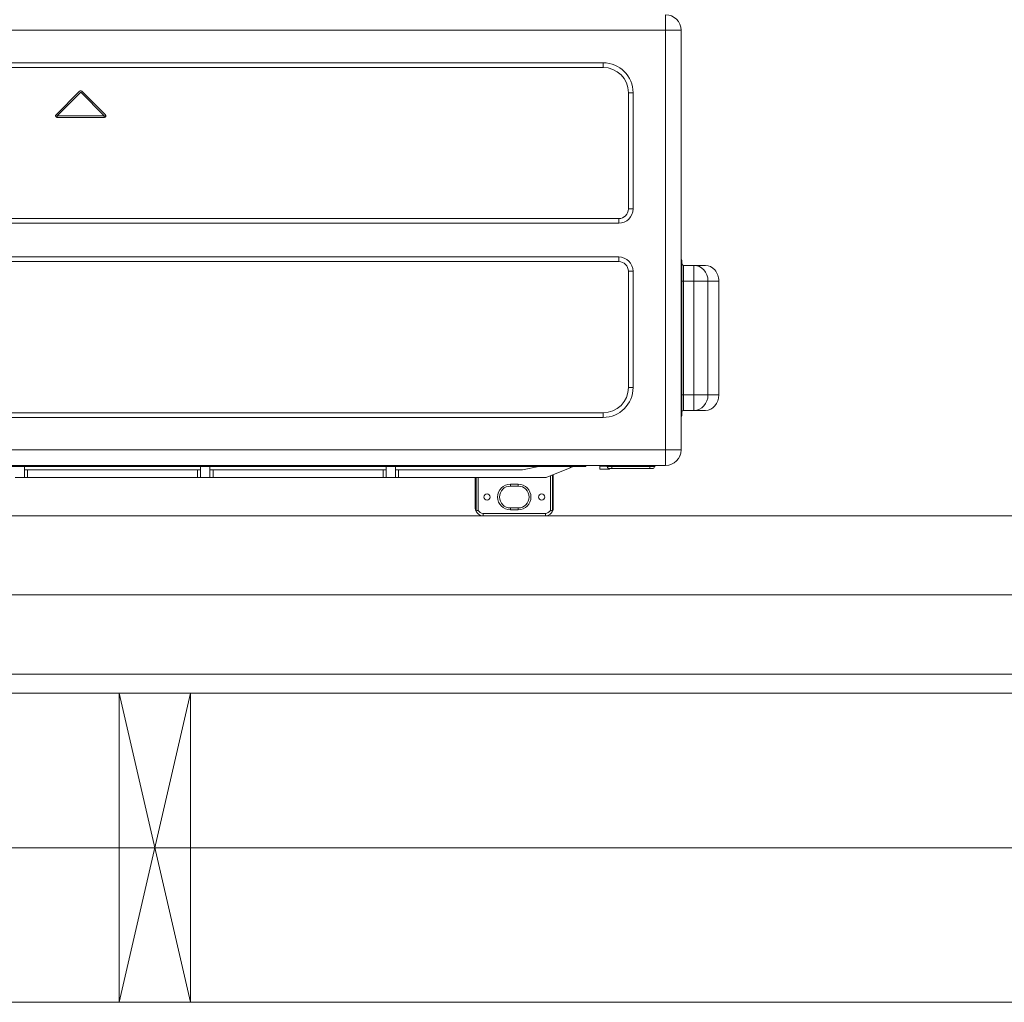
# Model space of a CAD drawing. Header units: inches. Extents: x 0 to 77643, y -44170 to 0.
# Tile 136 of 159: x 72469 to 72531, y -37855 to -37793. Entities that reach past the tile are written whole.
import ezdxf

# ---------------------------------------------------------------- set-up
doc = ezdxf.new("R2010")
doc.units = ezdxf.units.IN
doc.header["$MEASUREMENT"] = 0
doc.linetypes.add('DASHDOT', pattern=[1, 0.5, -0.25, 0, -0.25])
doc.layers.get('0').update_dxf_attribs({"lineweight": 0})
doc.layers.get('Defpoints').update_dxf_attribs({"lineweight": 0})
for name, color, linetype, lineweight in [('p--klimatyzator', 30, 'Continuous', 15), ('p--konst-słupy', 3, 'Continuous', 20), ('p--ocieplenie w.wew.', 53, 'Continuous', 0), ('p--ocieplenie-w.zew', 77, 'Continuous', 0), ('p--osie konstr', 1, 'DASHDOT', 15), ('p--wymiary-1-50', 5, 'Continuous', 0), ('p--ściana szkielet', 3, 'Continuous', 0)]:
    doc.layers.add(name, color=color, linetype=linetype, lineweight=lineweight)
doc.styles.add('1-50', font='arial.ttf', dxfattribs={"width": 0.75, "height": 12.5})
doc.linetypes.add('BATTING', pattern='A,0.0001,-0.1,[134,ltypeshp.shx,S=0.1,R=0,X=-0.1,Y=0],-0.2,[134,ltypeshp.shx,S=0.1,R=180,X=0.1,Y=0],-0.1', length=0.4001)
doc.dimstyles.new('1-50', dxfattribs={"dimtxt": 12.5, "dimasz": 5, "dimexe": 5, "dimexo": 5, "dimgap": 0.09, "dimtad": 0, "dimdsep": 46, "dimtxsty": '1-50', "dimblk": 'OBLIQUE', "dimcen": 0.09, "dimadec": 0, "dimazin": 0, "dimtfac": 1, "dimtdec": 4, "dimtix": 1, "dimtofl": 0, "dimtmove": 2, "dimatfit": 3, "dimldrblk": 'OBLIQUE', "dimfxl": 5, "dimfxlon": 1, "dimtvp": 0.8, "dimtolj": 1, "dimtzin": 0, "dimarcsym": 0})

# ---------------------------------------------------------------- blocks, each defined once
blk = doc.blocks.new('_OBLIQUE')
at = {"color": 0, "linetype": 'ByBlock', "lineweight": -2}
for p, q in [((-0.5, -0.5), (0.5, 0.5)), ((0, 0), (0, 0))]:
    blk.add_line(p, q, dxfattribs=at)
blk = doc.blocks.new('*D1955')
at = {"layer": 'Defpoints', "color": 0}
for p in [(72820.871, -37664.812), (72330.221, -37840.119), (72820.871, -37840.119)]:
    blk.add_point(p, dxfattribs=at)
at = {"layer": 'p--wymiary-1-50', "color": 0, "linetype": 'Continuous', "lineweight": -2}
for p, q in [((72330.221, -37669.812), (72330.221, -37659.812)), ((72820.871, -37669.812), (72820.871, -37659.812)), ((72330.221, -37664.812), (72820.871, -37664.812))]:
    blk.add_line(p, q, dxfattribs=at)
at = {"layer": 'p--wymiary-1-50', "color": 0, "lineweight": -2, "xscale": 5, "yscale": 5, "zscale": 5, "rotation": 180}
blk.add_blockref('_OBLIQUE', (72330.221, -37664.812), dxfattribs=at)
at = {"layer": 'p--wymiary-1-50', "color": 0, "lineweight": -2, "xscale": 5, "yscale": 5, "zscale": 5}
blk.add_blockref('_OBLIQUE', (72820.871, -37664.812), dxfattribs=at)
at = {"layer": 'p--wymiary-1-50', "color": 0, "linetype": 'Continuous', "ltscale": 12, "insert": (72575.546, -37654.602), "char_height": 12.5, "attachment_point": 5, "style": '1-50'}
blk.add_mtext('\\A1;490.65', dxfattribs=at)
blk = doc.blocks.new('*D1956')
at = {"layer": 'Defpoints', "color": 0}
for p in [(72820.871, -37643.654), (71620.871, -37840.119), (72820.871, -37840.119)]:
    blk.add_point(p, dxfattribs=at)
at = {"layer": 'p--wymiary-1-50', "color": 0, "linetype": 'Continuous', "lineweight": -2}
for p, q in [((71620.871, -37648.654), (71620.871, -37638.654)), ((72820.871, -37648.654), (72820.871, -37638.654)), ((71620.871, -37643.654), (72820.871, -37643.654))]:
    blk.add_line(p, q, dxfattribs=at)
at = {"layer": 'p--wymiary-1-50', "color": 0, "lineweight": -2, "xscale": 5, "yscale": 5, "zscale": 5, "rotation": 180}
blk.add_blockref('_OBLIQUE', (71620.871, -37643.654), dxfattribs=at)
at = {"layer": 'p--wymiary-1-50', "color": 0, "lineweight": -2, "xscale": 5, "yscale": 5, "zscale": 5}
blk.add_blockref('_OBLIQUE', (72820.871, -37643.654), dxfattribs=at)
at = {"layer": 'p--wymiary-1-50', "color": 0, "linetype": 'Continuous', "ltscale": 12, "insert": (72220.871, -37633.444), "char_height": 12.5, "attachment_point": 5, "style": '1-50'}
blk.add_mtext('\\A1;1200', dxfattribs=at)
blk = doc.blocks.new('*D1972')
at = {"layer": 'Defpoints', "color": 0}
for p in [(72878.438, -37844.821), (72914.83, -37844.821), (72436.421, -38105.971)]:
    blk.add_point(p, dxfattribs=at)
at = {"layer": 'p--wymiary-1-50', "color": 0, "linetype": 'Continuous', "lineweight": -2}
for p, q in [((72909.83, -37844.821), (72919.83, -37844.821)), ((72914.83, -38105.971), (72914.83, -37844.821)), ((72909.83, -38105.971), (72919.83, -38105.971))]:
    blk.add_line(p, q, dxfattribs=at)
at = {"layer": 'p--wymiary-1-50', "color": 0, "lineweight": -2, "xscale": 5, "yscale": 5, "zscale": 5}
for p, rotation in [((72914.83, -37844.821), 90), ((72914.83, -38105.971), 270)]:
    blk.add_blockref('_OBLIQUE', p, dxfattribs=dict(at, rotation=rotation))
at = {"layer": 'p--wymiary-1-50', "color": 0, "linetype": 'Continuous', "ltscale": 12, "insert": (72904.62, -37975.396), "char_height": 12.5, "attachment_point": 5, "rotation": 90, "style": '1-50'}
blk.add_mtext('\\A1;261.15', dxfattribs=at)
blk = doc.blocks.new('ukł.słupów')
for p, q in [((843.35, 662), (847.85, 642.5)), ((847.85, 662), (843.35, 642.5))]:
    blk.add_line(p, q)
blk.add_lwpolyline([(847.85, 662), (847.85, 642.5), (843.35, 642.5), (843.35, 662)], close=True)
blk = doc.blocks.new('A$C66B7A719')
at = {"layer": 'p--klimatyzator', "linetype": 'Continuous'}
for p, q in [((86.496, 30.63), (86.496, 31.614)), ((86.496, 30.63), (12.677, 30.63)), ((86.496, 4.154), (86.496, 30.63)), ((87.48, 30.63), (87.48, 27.632)), ((87.482, 30.63), (87.48, 30.63)), ((87.482, 30.63), (87.482, 29.075)), ((87.48, 29.057), (87.48, 29.094)), ((87.48, 29.094), (87.48, 29.094)), ((87.48, 29.055), (87.48, 29.057)), ((87.48, 28.856), (87.48, 28.858)), ((87.48, 28.809), (87.48, 28.856)), ((87.48, 28.809), (87.48, 28.809)), ((87.482, 28.839), (87.482, 4.154)), ((34.626, 28.583), (82.559, 28.583)), ((82.559, 28.288), (34.626, 28.288)), ((82.559, 28.288), (82.559, 28.583)), ((87.48, 27.435), (87.48, 7.452)), ((48.032, 25.306), (49.517, 26.791)), ((49.586, 26.721), (48.102, 25.236)), ((51.071, 25.236), (49.586, 26.721)), ((49.656, 26.791), (51.141, 25.306)), ((84.153, 26.693), (84.449, 26.693)), ((84.153, 19.36), (84.153, 26.693)), ((84.449, 26.693), (84.449, 19.36)), ((48.003, 25.236), (48.003, 25.236)), ((48.102, 25.236), (48.102, 25.138)), ((48.102, 25.236), (51.071, 25.236)), ((48.102, 25.138), (48.102, 25.138)), ((51.071, 25.138), (48.102, 25.138)), ((51.071, 25.138), (48.102, 25.138)), ((51.071, 25.236), (51.071, 25.138)), ((51.071, 25.138), (51.071, 25.138)), ((51.17, 25.236), (51.17, 25.236)), ((84.449, 19.36), (84.153, 19.36)), ((34.626, 18.75), (83.543, 18.75)), ((83.543, 18.455), (83.543, 18.75)), ((83.543, 18.455), (34.626, 18.455)), ((83.543, 16.329), (34.626, 16.329)), ((83.543, 16.034), (83.543, 16.329)), ((83.543, 16.034), (34.626, 16.034)), ((87.532, 16.041), (87.532, 14.909)), ((87.63, 15.795), (87.63, 14.811)), ((87.63, 15.795), (88.283, 15.795)), ((88.283, 15.795), (89.022, 15.795)), ((88.283, 15.795), (88.283, 14.811)), ((84.153, 8.091), (84.153, 15.423)), ((84.449, 15.423), (84.153, 15.423)), ((84.449, 8.091), (84.449, 15.423)), ((87.532, 14.909), (87.482, 14.909)), ((87.532, 14.909), (87.532, 7.527)), ((87.63, 14.811), (87.532, 14.811)), ((88.283, 14.811), (87.63, 14.811)), ((87.63, 14.811), (87.63, 7.626)), ((88.283, 7.626), (88.283, 14.811)), ((88.283, 14.811), (89.175, 14.811)), ((89.175, 14.811), (89.175, 7.626)), ((89.858, 14.811), (89.175, 14.811)), ((89.858, 14.811), (89.867, 14.811)), ((89.858, 7.626), (89.858, 14.811)), ((89.867, 7.626), (89.867, 14.811)), ((84.449, 8.091), (84.153, 8.091)), ((87.532, 7.527), (87.482, 7.527)), ((87.63, 7.626), (87.532, 7.626)), ((87.532, 7.527), (87.532, 6.395)), ((87.63, 7.626), (87.63, 6.641)), ((87.63, 7.626), (88.283, 7.626)), ((88.283, 7.626), (89.175, 7.626)), ((88.283, 7.626), (88.283, 6.641)), ((89.175, 7.626), (89.858, 7.626)), ((89.858, 7.626), (89.867, 7.626)), ((87.48, 7.254), (87.48, 4.154)), ((34.626, 6.496), (82.559, 6.496)), ((82.559, 6.201), (82.559, 6.496)), ((88.283, 6.641), (87.63, 6.641)), ((89.022, 6.641), (88.283, 6.641)), ((34.626, 6.201), (82.559, 6.201)), ((12.677, 4.154), (86.496, 4.154)), ((86.496, 3.169), (86.496, 4.154)), ((87.48, 4.154), (87.48, 4.153)), ((87.48, 4.154), (87.482, 4.154)), ((86.496, 3.169), (12.677, 3.169)), ((13.661, 3.169), (85.512, 3.169)), ((81.464, 3.1), (81.464, 3.169)), ((82.345, 3.169), (82.345, 3.124)), ((82.345, 3.124), (82.813, 3.124)), ((82.345, 2.946), (82.345, 3.124)), ((83.112, 3.169), (83.112, 3.104)), ((86.496, 3.169), (85.512, 3.169)), ((85.514, 3.169), (85.514, 3.104)), ((86.496, 3.169), (86.496, 3.169)), ((31.808, 3.1), (81.464, 3.1)), ((46.031, 3.1), (46.031, 2.411)), ((46.031, 2.904), (46.228, 2.904)), ((46.228, 2.904), (46.228, 2.411)), ((46.228, 2.904), (56.956, 2.904)), ((56.956, 2.411), (56.956, 2.904)), ((56.956, 2.904), (57.153, 2.904)), ((57.153, 2.411), (57.153, 3.1)), ((57.743, 3.1), (57.743, 2.411)), ((57.743, 2.904), (57.94, 2.904)), ((57.94, 2.904), (57.94, 2.411)), ((57.94, 2.904), (68.669, 2.904)), ((68.669, 2.411), (68.669, 2.904)), ((68.669, 2.904), (68.866, 2.904)), ((68.866, 2.411), (68.866, 3.1)), ((69.456, 3.1), (69.456, 2.411)), ((69.456, 2.904), (69.653, 2.904)), ((69.653, 2.904), (69.653, 2.411)), ((69.653, 2.904), (77.478, 2.904)), ((78.5, 3.1), (77.478, 2.904)), ((78.954, 2.411), (80.48, 3.022)), ((79.227, 0.336), (79.227, 2.52)), ((79.361, 2.574), (79.361, 0.307)), ((79.389, 0.346), (79.389, 2.586)), ((79.412, 2.595), (79.412, 0.492)), ((80.48, 3.022), (80.48, 3.1)), ((80.677, 3.1), (80.48, 3.022)), ((82.345, 2.946), (82.969, 2.946)), ((83.112, 3.104), (82.819, 3.104)), ((82.969, 2.946), (82.969, 2.973)), ((82.975, 2.972), (83.112, 2.972)), ((85.514, 3.104), (83.112, 3.104)), ((83.112, 3.104), (83.112, 2.972)), ((85.514, 2.972), (83.112, 2.972)), ((85.807, 3.104), (85.514, 3.104)), ((85.514, 2.972), (85.514, 3.104)), ((85.514, 2.972), (85.652, 2.972)), ((46.031, 2.411), (45.44, 2.411)), ((46.228, 2.411), (46.031, 2.411)), ((46.228, 2.411), (56.956, 2.411)), ((57.153, 2.411), (56.956, 2.411)), ((57.743, 2.411), (57.153, 2.411)), ((57.94, 2.411), (57.743, 2.411)), ((57.94, 2.411), (68.669, 2.411)), ((68.866, 2.411), (68.669, 2.411)), ((69.456, 2.411), (68.866, 2.411)), ((69.653, 2.411), (69.456, 2.411)), ((69.653, 2.411), (78.954, 2.411)), ((74.49, 0.492), (74.49, 2.412)), ((74.513, 2.412), (74.513, 0.346)), ((74.541, 0.307), (74.541, 2.411)), ((74.675, 2.411), (74.675, 0.336)), ((76.705, 1.988), (77.197, 1.988)), ((76.705, 1.87), (76.705, 1.988)), ((77.197, 1.87), (76.705, 1.87)), ((77.197, 1.988), (77.197, 1.87)), ((74.982, 0.148), (78.919, 0.148)), ((74.982, 0.148), (74.982, 0)), ((78.919, 0), (74.982, 0)), ((76.705, 0.492), (77.197, 0.492)), ((76.705, 0.492), (76.705, 0.374)), ((77.197, 0.374), (76.705, 0.374)), ((77.197, 0.374), (77.197, 0.492)), ((78.919, 0.148), (78.919, 0))]:
    blk.add_line(p, q, dxfattribs=at)
at = {"layer": 'p--klimatyzator', "linetype": 'Continuous', "flags": 128}
for points in [[(87.48, 28.856), (87.481, 28.855), (87.481, 28.854), (87.481, 28.853), (87.481, 28.852), (87.482, 28.851), (87.482, 28.85), (87.482, 28.849), (87.482, 28.848), (87.482, 28.847), (87.482, 28.846), (87.482, 28.845), (87.482, 28.844), (87.482, 28.842), (87.482, 28.841), (87.482, 28.84), (87.482, 28.839)], [(87.482, 29.075), (87.482, 29.074), (87.482, 29.073), (87.482, 29.072), (87.482, 29.071), (87.482, 29.07), (87.482, 29.068), (87.482, 29.067), (87.482, 29.066), (87.482, 29.065), (87.482, 29.064), (87.482, 29.063), (87.481, 29.062), (87.481, 29.061), (87.481, 29.06), (87.481, 29.059), (87.481, 29.058)], [(87.48, 27.632), (87.48, 27.628), (87.48, 27.624), (87.48, 27.621), (87.48, 27.617), (87.48, 27.613), (87.48, 27.609), (87.48, 27.605), (87.48, 27.601), (87.48, 27.598), (87.48, 27.594), (87.48, 27.59), (87.48, 27.586), (87.48, 27.582), (87.48, 27.578), (87.48, 27.574), (87.48, 27.57), (87.48, 27.566), (87.48, 27.562), (87.48, 27.558), (87.48, 27.554), (87.48, 27.55), (87.48, 27.546), (87.48, 27.541), (87.48, 27.537), (87.48, 27.533), (87.48, 27.529), (87.48, 27.525), (87.48, 27.521), (87.48, 27.517), (87.48, 27.513), (87.48, 27.509), (87.48, 27.505), (87.48, 27.501), (87.48, 27.497), (87.48, 27.493), (87.48, 27.489), (87.48, 27.485), (87.48, 27.481), (87.48, 27.477), (87.48, 27.473), (87.48, 27.469), (87.48, 27.465), (87.48, 27.461), (87.48, 27.457), (87.48, 27.454), (87.48, 27.45), (87.48, 27.446), (87.48, 27.442), (87.48, 27.438), (87.48, 27.435)], [(87.48, 7.452), (87.48, 7.448), (87.48, 7.444), (87.48, 7.44), (87.48, 7.436), (87.48, 7.433), (87.48, 7.429), (87.48, 7.425), (87.48, 7.421), (87.48, 7.417), (87.48, 7.413), (87.48, 7.409), (87.48, 7.405), (87.48, 7.401), (87.48, 7.397), (87.48, 7.393), (87.48, 7.389), (87.48, 7.385), (87.48, 7.381), (87.48, 7.377), (87.48, 7.373), (87.48, 7.369), (87.48, 7.365), (87.48, 7.361), (87.48, 7.357), (87.48, 7.353), (87.48, 7.349), (87.48, 7.345), (87.48, 7.341), (87.48, 7.337), (87.48, 7.333), (87.48, 7.329), (87.48, 7.325), (87.48, 7.321), (87.48, 7.317), (87.48, 7.313), (87.48, 7.309), (87.48, 7.305), (87.48, 7.301), (87.48, 7.297), (87.48, 7.293), (87.48, 7.289), (87.48, 7.285), (87.48, 7.281), (87.48, 7.277), (87.48, 7.273), (87.48, 7.269), (87.48, 7.266), (87.48, 7.262), (87.48, 7.258), (87.48, 7.254)], [(74.513, 0.346), (74.512, 0.348), (74.511, 0.351), (74.51, 0.354), (74.509, 0.357), (74.508, 0.36), (74.508, 0.363), (74.507, 0.366), (74.506, 0.369), (74.505, 0.372), (74.505, 0.375), (74.504, 0.378), (74.503, 0.38), (74.503, 0.383), (74.502, 0.386), (74.501, 0.389), (74.501, 0.392), (74.5, 0.395), (74.499, 0.398), (74.499, 0.401), (74.498, 0.404), (74.498, 0.407), (74.497, 0.41), (74.497, 0.413), (74.496, 0.416), (74.496, 0.418), (74.495, 0.421), (74.495, 0.424), (74.495, 0.427), (74.494, 0.43), (74.494, 0.433), (74.494, 0.436), (74.493, 0.439), (74.493, 0.442), (74.493, 0.445), (74.492, 0.448), (74.492, 0.451), (74.492, 0.454), (74.492, 0.457), (74.491, 0.46), (74.491, 0.463), (74.491, 0.466), (74.491, 0.468), (74.491, 0.471), (74.491, 0.474), (74.491, 0.477), (74.49, 0.48), (74.49, 0.483), (74.49, 0.486), (74.49, 0.489), (74.49, 0.492)], [(74.513, 0.345), (74.513, 0.344), (74.514, 0.342), (74.514, 0.341), (74.515, 0.34), (74.515, 0.339), (74.515, 0.337), (74.516, 0.336), (74.516, 0.335), (74.517, 0.334), (74.517, 0.333), (74.518, 0.331), (74.518, 0.33), (74.519, 0.329), (74.519, 0.328), (74.52, 0.327), (74.52, 0.326), (74.521, 0.325), (74.521, 0.324), (74.522, 0.323), (74.522, 0.322), (74.523, 0.321), (74.523, 0.32), (74.524, 0.319), (74.524, 0.318), (74.525, 0.317), (74.526, 0.316), (74.526, 0.316), (74.527, 0.314), (74.529, 0.313), (74.53, 0.311), (74.531, 0.31), (74.532, 0.309), (74.534, 0.308), (74.535, 0.308), (74.536, 0.307), (74.538, 0.307), (74.539, 0.307), (74.54, 0.307)], [(74.675, 0.336), (74.672, 0.335), (74.669, 0.335), (74.665, 0.334), (74.662, 0.333), (74.659, 0.332), (74.655, 0.332), (74.652, 0.331), (74.649, 0.33), (74.645, 0.329), (74.642, 0.329), (74.639, 0.328), (74.636, 0.327), (74.632, 0.326), (74.629, 0.326), (74.626, 0.325), (74.623, 0.324), (74.62, 0.324), (74.617, 0.323), (74.614, 0.322), (74.611, 0.322), (74.608, 0.321), (74.605, 0.32), (74.602, 0.32), (74.599, 0.319), (74.596, 0.318), (74.593, 0.318), (74.59, 0.317), (74.588, 0.317), (74.585, 0.316), (74.582, 0.315), (74.58, 0.315), (74.577, 0.314), (74.575, 0.314), (74.572, 0.313), (74.57, 0.313), (74.567, 0.312), (74.565, 0.312), (74.563, 0.311), (74.561, 0.311), (74.559, 0.311), (74.557, 0.31), (74.555, 0.31), (74.553, 0.309), (74.551, 0.309), (74.549, 0.309), (74.547, 0.308), (74.546, 0.308), (74.544, 0.308), (74.542, 0.307), (74.541, 0.307)], [(79.227, 0.336), (79.23, 0.335), (79.233, 0.335), (79.237, 0.334), (79.24, 0.333), (79.243, 0.332), (79.247, 0.332), (79.25, 0.331), (79.253, 0.33), (79.257, 0.329), (79.26, 0.329), (79.263, 0.328), (79.266, 0.327), (79.27, 0.326), (79.273, 0.326), (79.276, 0.325), (79.279, 0.324), (79.282, 0.324), (79.285, 0.323), (79.288, 0.322), (79.291, 0.322), (79.294, 0.321), (79.297, 0.32), (79.3, 0.32), (79.303, 0.319), (79.306, 0.318), (79.309, 0.318), (79.312, 0.317), (79.314, 0.317), (79.317, 0.316), (79.32, 0.315), (79.322, 0.315), (79.325, 0.314), (79.327, 0.314), (79.33, 0.313), (79.332, 0.313), (79.335, 0.312), (79.337, 0.312), (79.339, 0.311), (79.341, 0.311), (79.343, 0.311), (79.345, 0.31), (79.347, 0.31), (79.349, 0.309), (79.351, 0.309), (79.353, 0.309), (79.355, 0.308), (79.356, 0.308), (79.358, 0.308), (79.359, 0.307), (79.361, 0.307)], [(79.361, 0.307), (79.362, 0.307), (79.364, 0.307), (79.365, 0.307), (79.366, 0.307), (79.368, 0.308), (79.369, 0.309), (79.37, 0.31), (79.372, 0.311), (79.373, 0.312), (79.374, 0.313), (79.375, 0.315), (79.376, 0.316), (79.376, 0.316), (79.377, 0.317), (79.378, 0.318), (79.378, 0.319), (79.379, 0.32), (79.379, 0.321), (79.38, 0.322), (79.38, 0.323), (79.381, 0.324), (79.381, 0.325), (79.382, 0.326), (79.382, 0.327), (79.383, 0.328), (79.383, 0.329), (79.384, 0.33), (79.384, 0.331), (79.385, 0.333), (79.385, 0.334), (79.386, 0.335), (79.386, 0.336), (79.387, 0.337), (79.387, 0.339), (79.387, 0.34), (79.388, 0.341), (79.388, 0.342), (79.389, 0.344), (79.389, 0.345)], [(79.412, 0.492), (79.412, 0.489), (79.412, 0.486), (79.412, 0.483), (79.411, 0.48), (79.411, 0.477), (79.411, 0.474), (79.411, 0.471), (79.411, 0.468), (79.411, 0.466), (79.411, 0.463), (79.411, 0.46), (79.41, 0.457), (79.41, 0.454), (79.41, 0.451), (79.41, 0.448), (79.409, 0.445), (79.409, 0.442), (79.409, 0.439), (79.408, 0.436), (79.408, 0.433), (79.408, 0.43), (79.407, 0.427), (79.407, 0.424), (79.407, 0.421), (79.406, 0.418), (79.406, 0.416), (79.405, 0.413), (79.405, 0.41), (79.404, 0.407), (79.404, 0.404), (79.403, 0.401), (79.403, 0.398), (79.402, 0.395), (79.401, 0.392), (79.401, 0.389), (79.4, 0.386), (79.399, 0.383), (79.399, 0.38), (79.398, 0.378), (79.397, 0.375), (79.397, 0.372), (79.396, 0.369), (79.395, 0.366), (79.394, 0.363), (79.394, 0.36), (79.393, 0.357), (79.392, 0.354), (79.391, 0.351), (79.39, 0.348), (79.389, 0.346)]]:
    blk.add_lwpolyline(points, dxfattribs=at)
at = {"layer": 'p--klimatyzator', "linetype": 'Continuous'}
for centre in [(75.229, 1.181), (78.673, 1.181)]:
    blk.add_circle(centre, 0.197, dxfattribs=at)
for centre, radius, start, end in [((86.496, 30.63), 0.984, 0, 90), ((86.498, 30.63), 0.984, 0, 90), ((82.559, 26.693), 1.89, 0, 90), ((82.559, 26.693), 1.594, 0, 90), ((49.586, 26.721), 0.0984, 90, 135), ((49.586, 26.721), 0.0984, 45, 90), ((48.102, 25.236), 0.0984, 135, 270), ((48.102, 25.236), 0.0984, 180.00106, 270), ((51.071, 25.236), 0.0984, 270, 45), ((51.071, 25.236), 0.0984, 270, 359.99894), ((83.543, 19.36), 0.61, 270, 0), ((83.543, 19.36), 0.906, 270, 0), ((83.543, 15.423), 0.906, 0, 90), ((87.335, 16.041), 0.197, 0, 41.40957), ((83.543, 15.423), 0.61, 0, 90), ((87.63, 15.893), 0.0984, 180, 270), ((82.559, 8.091), 1.89, 270, 0), ((82.559, 8.091), 1.594, 270, 0), ((87.335, 6.395), 0.197, 318.59043, 0), ((87.63, 6.543), 0.0984, 90, 180), ((86.496, 4.154), 0.984, 270, 0), ((86.496, 4.153), 0.984, 270, 0), ((86.498, 4.154), 0.984, 270, 0), ((82.742, 3.091), 0.0787, 9.59407, 86.89881), ((85.885, 3.091), 0.0787, 93.10119, 170.40593), ((82.975, 3.13), 0.157, 189.59407, 270), ((85.652, 3.13), 0.157, 270, 350.40593), ((76.705, 1.181), 0.807, 90, 270), ((76.705, 1.181), 0.689, 90, 270), ((77.197, 1.181), 0.807, 270, 90), ((77.197, 1.181), 0.689, 270, 90), ((74.982, 0.492), 0.492, 197.40458, 270), ((74.982, 0.492), 0.344, 206.89804, 270), ((78.919, 0.492), 0.492, 270, 342.59542), ((78.919, 0.492), 0.344, 270, 333.10196)]:
    blk.add_arc(centre, radius, start, end, dxfattribs=at)
for centre, major_axis, ratio, start_param, end_param in [((86.496, 30.63), (0.984, 0), 0.000132, 0, 1.570796), ((88.283, 14.811), (0, 0.984), 0.906308, 4.712389, 6.283185), ((89.022, 14.811), (0, -0.984), 0.849379, 1.570796, 3.141593), ((88.283, 7.626), (0, -0.984), 0.906308, 0, 1.570796), ((89.022, 7.626), (0, -0.984), 0.849379, 0, 1.570796), ((86.496, 4.154), (0.984, 0), 0.000132, 0, 1.570796)]:
    blk.add_ellipse(centre, major_axis=major_axis, ratio=ratio, start_param=start_param, end_param=end_param, dxfattribs=at)

msp = doc.modelspace()

# ---------------------------------------------------------------- linework, layer by layer
at = {"layer": 'p--ocieplenie w.wew.', "linetype": 'BATTING', "ltscale": 19.5}
for p, q in [((72446.67132, -37844.82054), (72475.42132, -37844.82054)), ((72479.92132, -37844.82054), (72537.92132, -37844.82054))]:
    msp.add_line(p, q, dxfattribs=at)
at = {"layer": 'p--ocieplenie-w.zew', "linetype": 'BATTING', "ltscale": 10}
msp.add_line((72330.22132, -37828.87054), (72817.87132, -37828.87054), dxfattribs=at)
at = {"layer": 'p--osie konstr', "linetype": 'DASHDOT', "ltscale": 35}
msp.add_line((72878.43789, -37844.82054), (71595.87132, -37844.82054), dxfattribs=at)
at = {"layer": 'p--ściana szkielet', "ltscale": 35}
for p, q in [((72330.22132, -37823.87054), (72820.87132, -37823.87054)), ((72330.22132, -37833.87054), (72810.87132, -37833.87054)), ((72333.22132, -37835.07054), (72809.67132, -37835.07054)), ((72333.22132, -37854.57054), (72809.67132, -37854.57054))]:
    msp.add_line(p, q, dxfattribs=at)

# ---------------------------------------------------------------- block references
at = {"layer": 'p--klimatyzator', "color": 2, "linetype": 'Continuous', "lineweight": 60}
msp.add_blockref('A$C66B7A719', (72423.40821, -37823.87054), dxfattribs=at)
at = {"layer": 'p--konst-słupy'}
msp.add_blockref('ukł.słupów', (71632.07132, -38497.07054), dxfattribs=at)

# ---------------------------------------------------------------- dimensions: what is measured, and where the dimension line sits
at = {"layer": 'p--wymiary-1-50', "linetype": 'Continuous'}
for base, p1, picture, middle in [((72820.87132, -37643.65367), (71620.87132, -37840.11878), '*D1956', (72220.87132, -37633.44367)), ((72820.87132, -37664.81221), (72330.22132, -37840.11878), '*D1955', (72575.54632, -37654.60221))]:
    dim = msp.add_linear_dim(base=base, p1=p1, p2=(72820.87132, -37840.11878), dimstyle='1-50', dxfattribs=at)
    dim.commit()
    dim.dimension.update_dxf_attribs({"geometry": picture, "text_midpoint": middle})
dim = msp.add_linear_dim(base=(72914.83014, -37844.82054), p1=(72436.42132, -38105.97054), p2=(72878.43789, -37844.82054), angle=90, dimstyle='1-50', override={"dimtxt": 12.5}, dxfattribs=at)
dim.commit()
dim.dimension.update_dxf_attribs({"geometry": '*D1972', "text_midpoint": (72904.62014, -37975.39554)})

doc.saveas('drawing.dxf')
